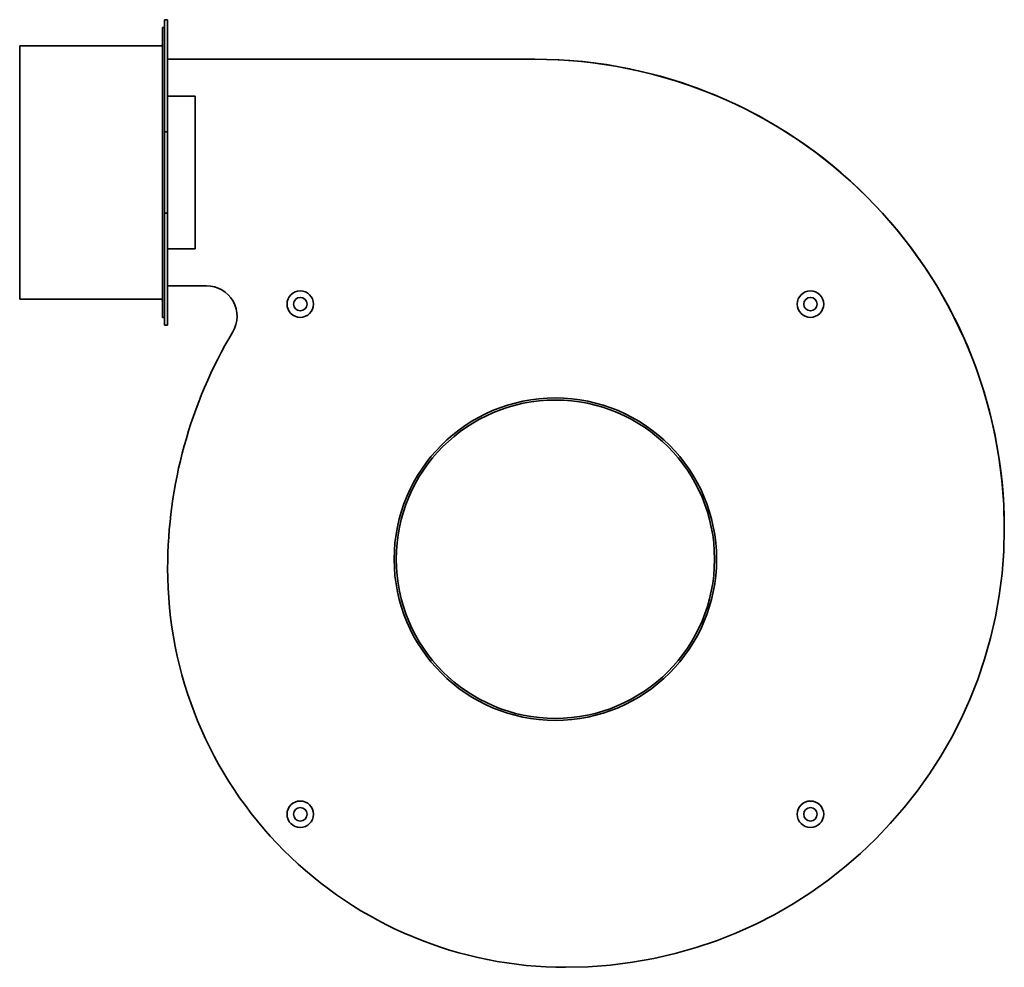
# Model space of a CAD drawing. Header units: millimetres. Extents: x 179 to 661, y 65 to 529.
import ezdxf

# ---------------------------------------------------------------- set-up
doc = ezdxf.new("R2010")
doc.units = ezdxf.units.MM
doc.header["$LTSCALE"] = 2
doc.layers.add('Krawędzie widoczne(ISO)', color=7, linetype='Continuous', lineweight=35, true_color=0x262659)

msp = doc.modelspace()

# ---------------------------------------------------------------- linework, layer by layer
at = {"layer": 'Krawędzie widoczne(ISO)'}
for p, q in [((251.25, 529.19), (249.75, 529.19)), ((249.75, 474.31), (249.75, 529.19)), ((251.25, 474.31), (251.25, 529.19)), ((248.75, 525.31), (248.75, 383.31)), ((248.75, 525.31), (249.75, 525.31)), ((178.75, 516.31), (178.75, 392.31)), ((178.75, 516.31), (247.75, 516.31)), ((251.25, 509.81), (431.25, 509.81)), ((252.05, 491.71), (251.25, 491.71)), ((264.75, 491.71), (252.05, 491.71)), ((264.75, 416.91), (264.75, 491.71)), ((249.75, 474.31), (251.25, 474.31)), ((249.75, 434.31), (249.75, 474.31)), ((251.25, 474.31), (251.25, 434.31)), ((251.25, 434.31), (249.75, 434.31)), ((249.75, 379.44), (249.75, 434.31)), ((251.25, 379.44), (251.25, 434.31)), ((251.25, 416.91), (252.05, 416.91)), ((264.75, 416.91), (252.05, 416.91)), ((270.25, 398.81), (251.25, 398.81)), ((178.75, 392.31), (247.75, 392.31)), ((248.75, 383.31), (249.75, 383.31)), ((249.75, 379.44), (251.25, 379.44))]:
    msp.add_line(p, q, dxfattribs=at)
for centre, radius in [((316.25, 389.81), 6.5), ((566.25, 389.81), 6.5), ((316.25, 389.81), 3.3), ((566.25, 389.81), 3.3), ((441.25, 264.81), 79), ((441.25, 264.81), 78), ((316.25, 139.81), 6.5), ((566.25, 139.81), 6.5), ((316.25, 139.81), 3.3), ((566.25, 139.81), 3.3)]:
    msp.add_circle(centre, radius, dxfattribs=at)
for centre, radius, start, end in [((247.75, 517.31), 1, 270, 0), ((431.25, 279.81), 230, 0, 90.0005), ((431.25, 279.81), 230, 0, 90), ((270.25, 383.81), 15, 329.2603, 90), ((247.75, 391.31), 1, 0, 90), ((478.25, 260.12), 227, 149.2603, 179.951), ((446.25, 279.81), 215, 270, 0), ((446.25, 279.81), 215, 270, 0), ((446.25, 259.81), 195, 179.8536, 270)]:
    msp.add_arc(centre, radius, start, end, dxfattribs=at)

doc.saveas('drawing.dxf')
